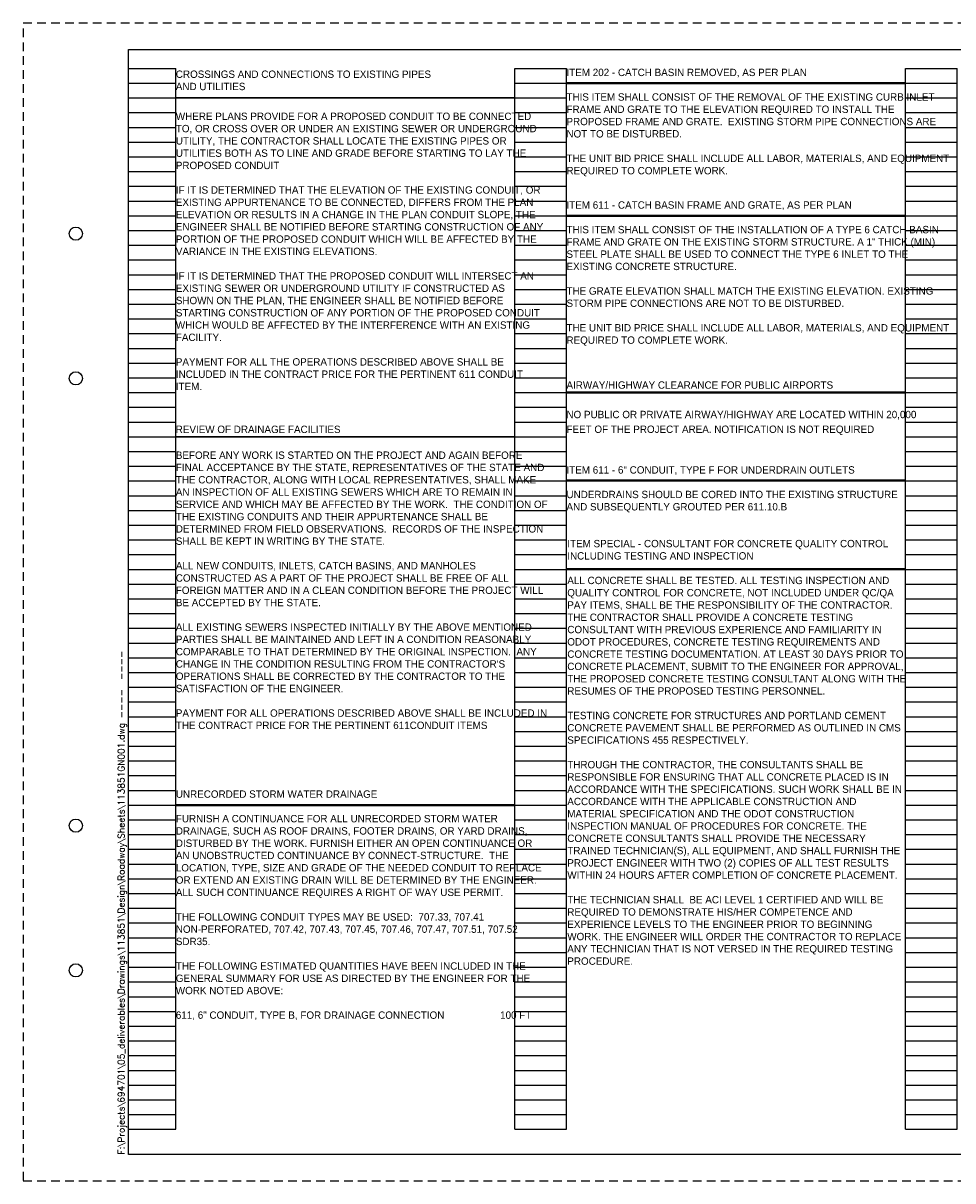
# Paper-space layout '113851GN002' of a CAD drawing. Header units: feet. Extents: x 0 to 34, y 0 to 22.
# Tile 1 of 2: x 0 to 17.7, y 0 to 22. Entities that reach past the tile are written whole.
import ezdxf
from ezdxf.enums import TextEntityAlignment as Align

# ---------------------------------------------------------------- set-up
doc = ezdxf.new("R2010")
doc.units = ezdxf.units.FT
doc.header["$MEASUREMENT"] = 0
doc.linetypes.add('OhDOT_USTN3', pattern=[0.22, 0.165, -0.055])
doc.layers.add('0_Mview', color=7, linetype='Continuous', plot=False)
for name, color, linetype in [('SH_Border', 7, 'Continuous'), ('SH_Cut_Line', 7, 'OhDOT_USTN3'), ('SH_Data', 7, 'Continuous'), ('SH_Text', 7, 'Continuous')]:
    doc.layers.add(name, color=color, linetype=linetype)
doc.styles.add('DwgStamp', font='romans.shx')
doc.styles.add('Font 70-Main Title', font='txt', dxfattribs={"width": 1.15, "height": 0.25})
doc.styles.add('Slanted-Normal', font='font31.shx', dxfattribs={"height": 0.14})
doc.styles.add('Straight-Normal', font='font30.shx', dxfattribs={"height": 0.14})
doc.styles.add('Straight-Sub Title', font='font30.shx', dxfattribs={"height": 0.17})
doc.styles.add('Style-font31', font='font31.shx')

# ---------------------------------------------------------------- blocks, each defined once
blk = doc.blocks.new('BLKWO')
at = {"layer": 'SH_Border', "color": 7, "linetype": 'Continuous', "flags": 128}
blk.add_lwpolyline([(2, 21.5), (33.5, 21.5), (33.5, 0.5), (2, 0.5), (2, 21.5)], close=True, dxfattribs=at)
at = {"layer": 'SH_Border', "color": 7, "linetype": 'Continuous'}
for centre in [(1, 18), (1, 15.25), (1, 6.75), (1, 4)]:
    blk.add_circle(centre, 0.125, dxfattribs=at)
at = {"layer": 'SH_Cut_Line', "color": 7, "linetype": 'OhDOT_USTN3', "flags": 128}
blk.add_lwpolyline([(0, 0), (34, 0), (34, 22), (0, 22), (0, 0)], close=True, dxfattribs=at)
at = {"layer": 'SH_Border', "color": 7, "linetype": 'Continuous', "style": 'DwgStamp'}
blk.add_text('F:\\Projects\\694701\\05_deliverables\\Drawings\\113851\\Design\\Roadway\\Sheets\\113851GN001.dwg ----  ----', height=0.125, rotation=90, dxfattribs=at).set_placement((1.925, 0.5))
at = {"layer": 'SH_Data', "style": 'Straight-Normal'}
for tag, p in [('CALCULATED', (32.989, 21.02)), ('CHECKED', (33.489, 21.02))]:
    blk.add_attdef(tag, text='', height=0.14, rotation=90, dxfattribs=at).set_placement(p, align=Align.BOTTOM_CENTER)
at = {"layer": 'SH_Data', "style": 'Font 70-Main Title', "width": 1.15}
for tag, p in [('TITLEAREA2M', (33, 13.292)), ('TITLEAREA1', (33, 3.792))]:
    blk.add_attdef(tag, text='', height=0.25, rotation=90, dxfattribs=at).set_placement(p, align=Align.MIDDLE_CENTER)
at = {"layer": 'SH_Data', "style": 'Straight-Sub Title'}
for tag, p in [('SHEETNO', (33.02, 1.003)), ('SHEETTOTAL', (33.02, 0.663))]:
    blk.add_attdef(tag, text='', height=0.17, dxfattribs=at).set_placement(p, align=Align.BOTTOM_CENTER)
blk = doc.blocks.new('4COL')
at = {"layer": 'Defpoints', "color": 3, "linetype": 'Continuous'}
for p, q in [((2, 0.98), (2, 21.14)), ((2, 21.14), (2.9, 21.14)), ((2.9, 0.98), (2.9, 21.14)), ((9.34, 0.98), (9.34, 21.14)), ((9.34, 21.14), (10.32, 21.14)), ((10.32, 0.98), (10.32, 21.14)), ((16.76, 0.98), (16.76, 21.14)), ((16.76, 21.14), (17.74, 21.14)), ((17.74, 0.98), (17.74, 21.14)), ((24.18, 0.98), (24.18, 21.14)), ((24.18, 21.14), (25.16, 21.14)), ((25.16, 0.98), (25.16, 21.14)), ((31.6, 0.98), (31.6, 21.14)), ((31.6, 21.14), (32.5, 21.14)), ((32.5, 0.98), (32.5, 21.14)), ((2, 20.86), (2.9, 20.86)), ((9.34, 20.86), (10.32, 20.86)), ((16.76, 20.86), (17.74, 20.86)), ((24.18, 20.86), (25.16, 20.86)), ((31.6, 20.86), (32.5, 20.86)), ((2, 20.58), (2.9, 20.58)), ((9.34, 20.58), (10.32, 20.58)), ((16.76, 20.58), (17.74, 20.58)), ((24.18, 20.58), (25.16, 20.58)), ((31.6, 20.58), (32.5, 20.58)), ((2, 20.3), (2.9, 20.3)), ((9.34, 20.3), (10.32, 20.3)), ((16.76, 20.3), (17.74, 20.3)), ((24.18, 20.3), (25.16, 20.3)), ((31.6, 20.3), (32.5, 20.3)), ((2, 20.02), (2.9, 20.02)), ((9.34, 20.02), (10.32, 20.02)), ((16.76, 20.02), (17.74, 20.02)), ((24.18, 20.02), (25.16, 20.02)), ((31.6, 20.02), (32.5, 20.02)), ((2, 19.74), (2.9, 19.74)), ((9.34, 19.74), (10.32, 19.74)), ((16.76, 19.74), (17.74, 19.74)), ((24.18, 19.74), (25.16, 19.74)), ((31.6, 19.74), (32.5, 19.74)), ((2, 19.46), (2.9, 19.46)), ((9.34, 19.46), (10.32, 19.46)), ((16.76, 19.46), (17.74, 19.46)), ((24.18, 19.46), (25.16, 19.46)), ((31.6, 19.46), (32.5, 19.46)), ((2, 19.18), (2.9, 19.18)), ((9.34, 19.18), (10.32, 19.18)), ((16.76, 19.18), (17.74, 19.18)), ((24.18, 19.18), (25.16, 19.18)), ((31.6, 19.18), (32.5, 19.18)), ((2, 18.9), (2.9, 18.9)), ((9.34, 18.9), (10.32, 18.9)), ((16.76, 18.9), (17.74, 18.9)), ((24.18, 18.9), (25.16, 18.9)), ((31.6, 18.9), (32.5, 18.9)), ((2, 18.62), (2.9, 18.62)), ((9.34, 18.62), (10.32, 18.62)), ((16.76, 18.62), (17.74, 18.62)), ((24.18, 18.62), (25.16, 18.62)), ((31.6, 18.62), (32.5, 18.62)), ((2, 18.34), (2.9, 18.34)), ((9.34, 18.34), (10.32, 18.34)), ((16.76, 18.34), (17.74, 18.34)), ((24.18, 18.34), (25.16, 18.34)), ((31.6, 18.34), (32.5, 18.34)), ((2, 18.06), (2.9, 18.06)), ((9.34, 18.06), (10.32, 18.06)), ((16.76, 18.06), (17.74, 18.06)), ((24.18, 18.06), (25.16, 18.06)), ((31.6, 18.06), (32.5, 18.06)), ((2, 17.78), (2.9, 17.78)), ((9.34, 17.78), (10.32, 17.78)), ((16.76, 17.78), (17.74, 17.78)), ((24.18, 17.78), (25.16, 17.78)), ((31.6, 17.78), (32.5, 17.78)), ((2, 17.5), (2.9, 17.5)), ((9.34, 17.5), (10.32, 17.5)), ((16.76, 17.5), (17.74, 17.5)), ((24.18, 17.5), (25.16, 17.5)), ((31.6, 17.5), (32.5, 17.5)), ((2, 17.22), (2.9, 17.22)), ((9.34, 17.22), (10.32, 17.22)), ((16.76, 17.22), (17.74, 17.22)), ((24.18, 17.22), (25.16, 17.22)), ((31.6, 17.22), (32.5, 17.22)), ((2, 16.94), (2.9, 16.94)), ((9.34, 16.94), (10.32, 16.94)), ((16.76, 16.94), (17.74, 16.94)), ((24.18, 16.94), (25.16, 16.94)), ((31.6, 16.94), (32.5, 16.94)), ((2, 16.66), (2.9, 16.66)), ((9.34, 16.66), (10.32, 16.66)), ((16.76, 16.66), (17.74, 16.66)), ((24.18, 16.66), (25.16, 16.66)), ((31.6, 16.66), (32.5, 16.66)), ((2, 16.38), (2.9, 16.38)), ((9.34, 16.38), (10.32, 16.38)), ((16.76, 16.38), (17.74, 16.38)), ((24.18, 16.38), (25.16, 16.38)), ((31.6, 16.38), (32.5, 16.38)), ((2, 16.1), (2.9, 16.1)), ((9.34, 16.1), (10.32, 16.1)), ((16.76, 16.1), (17.74, 16.1)), ((24.18, 16.1), (25.16, 16.1)), ((31.6, 16.1), (32.5, 16.1)), ((2, 15.82), (2.9, 15.82)), ((9.34, 15.82), (10.32, 15.82)), ((16.76, 15.82), (17.74, 15.82)), ((24.18, 15.82), (25.16, 15.82)), ((31.6, 15.82), (32.5, 15.82)), ((2, 15.54), (2.9, 15.54)), ((9.34, 15.54), (10.32, 15.54)), ((16.76, 15.54), (17.74, 15.54)), ((24.18, 15.54), (25.16, 15.54)), ((31.6, 15.54), (32.5, 15.54)), ((2, 15.26), (2.9, 15.26)), ((9.34, 15.26), (10.32, 15.26)), ((16.76, 15.26), (17.74, 15.26)), ((24.18, 15.26), (25.16, 15.26)), ((31.6, 15.26), (32.5, 15.26)), ((2, 14.98), (2.9, 14.98)), ((9.34, 14.98), (10.32, 14.98)), ((16.76, 14.98), (17.74, 14.98)), ((24.18, 14.98), (25.16, 14.98)), ((31.6, 14.98), (32.5, 14.98)), ((2, 14.7), (2.9, 14.7)), ((9.34, 14.7), (10.32, 14.7)), ((16.76, 14.7), (17.74, 14.7)), ((24.18, 14.7), (25.16, 14.7)), ((31.6, 14.7), (32.5, 14.7)), ((2, 14.42), (2.9, 14.42)), ((9.34, 14.42), (10.32, 14.42)), ((16.76, 14.42), (17.74, 14.42)), ((24.18, 14.42), (25.16, 14.42)), ((31.6, 14.42), (32.5, 14.42)), ((2, 14.14), (2.9, 14.14)), ((9.34, 14.14), (10.32, 14.14)), ((16.76, 14.14), (17.74, 14.14)), ((24.18, 14.14), (25.16, 14.14)), ((31.6, 14.14), (32.5, 14.14)), ((2, 13.86), (2.9, 13.86)), ((9.34, 13.86), (10.32, 13.86)), ((16.76, 13.86), (17.74, 13.86)), ((24.18, 13.86), (25.16, 13.86)), ((31.6, 13.86), (32.5, 13.86)), ((2, 13.58), (2.9, 13.58)), ((9.34, 13.58), (10.32, 13.58)), ((16.76, 13.58), (17.74, 13.58)), ((24.18, 13.58), (25.16, 13.58)), ((31.6, 13.58), (32.5, 13.58)), ((2, 13.3), (2.9, 13.3)), ((9.34, 13.3), (10.32, 13.3)), ((16.76, 13.3), (17.74, 13.3)), ((24.18, 13.3), (25.16, 13.3)), ((31.6, 13.3), (32.5, 13.3)), ((2, 13.02), (2.9, 13.02)), ((9.34, 13.02), (10.32, 13.02)), ((16.76, 13.02), (17.74, 13.02)), ((24.18, 13.02), (25.16, 13.02)), ((31.6, 13.02), (32.5, 13.02)), ((2, 12.74), (2.9, 12.74)), ((9.34, 12.74), (10.32, 12.74)), ((16.76, 12.74), (17.74, 12.74)), ((24.18, 12.74), (25.16, 12.74)), ((31.6, 12.74), (32.5, 12.74)), ((2, 12.46), (2.9, 12.46)), ((9.34, 12.46), (10.32, 12.46)), ((16.76, 12.46), (17.74, 12.46)), ((24.18, 12.46), (25.16, 12.46)), ((31.6, 12.46), (32.5, 12.46)), ((2, 12.18), (2.9, 12.18)), ((9.34, 12.18), (10.32, 12.18)), ((16.76, 12.18), (17.74, 12.18)), ((24.18, 12.18), (25.16, 12.18)), ((31.6, 12.18), (32.5, 12.18)), ((2, 11.9), (2.9, 11.9)), ((9.34, 11.9), (10.32, 11.9)), ((16.76, 11.9), (17.74, 11.9)), ((24.18, 11.9), (25.16, 11.9)), ((31.6, 11.9), (32.5, 11.9)), ((2, 11.62), (2.9, 11.62)), ((9.34, 11.62), (10.32, 11.62)), ((16.76, 11.62), (17.74, 11.62)), ((24.18, 11.62), (25.16, 11.62)), ((31.6, 11.62), (32.5, 11.62)), ((2, 11.34), (2.9, 11.34)), ((9.34, 11.34), (10.32, 11.34)), ((16.76, 11.34), (17.74, 11.34)), ((24.18, 11.34), (25.16, 11.34)), ((31.6, 11.34), (32.5, 11.34)), ((2, 11.06), (2.9, 11.06)), ((9.34, 11.06), (10.32, 11.06)), ((16.76, 11.06), (17.74, 11.06)), ((24.18, 11.06), (25.16, 11.06)), ((31.6, 11.06), (32.5, 11.06)), ((2, 10.78), (2.9, 10.78)), ((9.34, 10.78), (10.32, 10.78)), ((16.76, 10.78), (17.74, 10.78)), ((24.18, 10.78), (25.16, 10.78)), ((31.6, 10.78), (32.5, 10.78)), ((2, 10.5), (2.9, 10.5)), ((9.34, 10.5), (10.32, 10.5)), ((16.76, 10.5), (17.74, 10.5)), ((24.18, 10.5), (25.16, 10.5)), ((31.6, 10.5), (32.5, 10.5)), ((2, 10.22), (2.9, 10.22)), ((9.34, 10.22), (10.32, 10.22)), ((16.76, 10.22), (17.74, 10.22)), ((24.18, 10.22), (25.16, 10.22)), ((31.6, 10.22), (32.5, 10.22)), ((2, 9.94), (2.9, 9.94)), ((9.34, 9.94), (10.32, 9.94)), ((16.76, 9.94), (17.74, 9.94)), ((24.18, 9.94), (25.16, 9.94)), ((31.6, 9.94), (32.5, 9.94)), ((2, 9.66), (2.9, 9.66)), ((9.34, 9.66), (10.32, 9.66)), ((16.76, 9.66), (17.74, 9.66)), ((24.18, 9.66), (25.16, 9.66)), ((31.6, 9.66), (32.5, 9.66)), ((2, 9.38), (2.9, 9.38)), ((9.34, 9.38), (10.32, 9.38)), ((16.76, 9.38), (17.74, 9.38)), ((24.18, 9.38), (25.16, 9.38)), ((31.6, 9.38), (32.5, 9.38)), ((2, 9.1), (2.9, 9.1)), ((9.34, 9.1), (10.32, 9.1)), ((16.76, 9.1), (17.74, 9.1)), ((24.18, 9.1), (25.16, 9.1)), ((31.6, 9.1), (32.5, 9.1)), ((2, 8.82), (2.9, 8.82)), ((9.34, 8.82), (10.32, 8.82)), ((16.76, 8.82), (17.74, 8.82)), ((24.18, 8.82), (25.16, 8.82)), ((31.6, 8.82), (32.5, 8.82)), ((2, 8.54), (2.9, 8.54)), ((9.34, 8.54), (10.32, 8.54)), ((16.76, 8.54), (17.74, 8.54)), ((24.18, 8.54), (25.16, 8.54)), ((31.6, 8.54), (32.5, 8.54)), ((2, 8.26), (2.9, 8.26)), ((9.34, 8.26), (10.32, 8.26)), ((16.76, 8.26), (17.74, 8.26)), ((24.18, 8.26), (25.16, 8.26)), ((31.6, 8.26), (32.5, 8.26)), ((2, 7.98), (2.9, 7.98)), ((9.34, 7.98), (10.32, 7.98)), ((16.76, 7.98), (17.74, 7.98)), ((24.18, 7.98), (25.16, 7.98)), ((31.6, 7.98), (32.5, 7.98)), ((2, 7.7), (2.9, 7.7)), ((9.34, 7.7), (10.32, 7.7)), ((16.76, 7.7), (17.74, 7.7)), ((24.18, 7.7), (25.16, 7.7)), ((31.6, 7.7), (32.5, 7.7)), ((2, 7.42), (2.9, 7.42)), ((9.34, 7.42), (10.32, 7.42)), ((16.76, 7.42), (17.74, 7.42)), ((24.18, 7.42), (25.16, 7.42)), ((31.6, 7.42), (32.5, 7.42)), ((2, 7.14), (2.9, 7.14)), ((9.34, 7.14), (10.32, 7.14)), ((16.76, 7.14), (17.74, 7.14)), ((24.18, 7.14), (25.16, 7.14)), ((31.6, 7.14), (32.5, 7.14)), ((2, 6.86), (2.9, 6.86)), ((9.34, 6.86), (10.32, 6.86)), ((16.76, 6.86), (17.74, 6.86)), ((24.18, 6.86), (25.16, 6.86)), ((31.6, 6.86), (32.5, 6.86)), ((2, 6.58), (2.9, 6.58)), ((9.34, 6.58), (10.32, 6.58)), ((16.76, 6.58), (17.74, 6.58)), ((24.18, 6.58), (25.16, 6.58)), ((31.6, 6.58), (32.5, 6.58)), ((2, 6.3), (2.9, 6.3)), ((9.34, 6.3), (10.32, 6.3)), ((16.76, 6.3), (17.74, 6.3)), ((24.18, 6.3), (25.16, 6.3)), ((31.6, 6.3), (32.5, 6.3)), ((2, 6.02), (2.9, 6.02)), ((9.34, 6.02), (10.32, 6.02)), ((16.76, 6.02), (17.74, 6.02)), ((24.18, 6.02), (25.16, 6.02)), ((31.6, 6.02), (32.5, 6.02)), ((2, 5.74), (2.9, 5.74)), ((9.34, 5.74), (10.32, 5.74)), ((16.76, 5.74), (17.74, 5.74)), ((24.18, 5.74), (25.16, 5.74)), ((31.6, 5.74), (32.5, 5.74)), ((2, 5.46), (2.9, 5.46)), ((9.34, 5.46), (10.32, 5.46)), ((16.76, 5.46), (17.74, 5.46)), ((24.18, 5.46), (25.16, 5.46)), ((31.6, 5.46), (32.5, 5.46)), ((2, 5.18), (2.9, 5.18)), ((9.34, 5.18), (10.32, 5.18)), ((16.76, 5.18), (17.74, 5.18)), ((24.18, 5.18), (25.16, 5.18)), ((31.6, 5.18), (32.5, 5.18)), ((2, 4.9), (2.9, 4.9)), ((9.34, 4.9), (10.32, 4.9)), ((16.76, 4.9), (17.74, 4.9)), ((24.18, 4.9), (25.16, 4.9)), ((31.6, 4.9), (32.5, 4.9)), ((2, 4.62), (2.9, 4.62)), ((9.34, 4.62), (10.32, 4.62)), ((16.76, 4.62), (17.74, 4.62)), ((24.18, 4.62), (25.16, 4.62)), ((31.6, 4.62), (32.5, 4.62)), ((2, 4.34), (2.9, 4.34)), ((9.34, 4.34), (10.32, 4.34)), ((16.76, 4.34), (17.74, 4.34)), ((24.18, 4.34), (25.16, 4.34)), ((31.6, 4.34), (32.5, 4.34)), ((2, 4.06), (2.9, 4.06)), ((9.34, 4.06), (10.32, 4.06)), ((16.76, 4.06), (17.74, 4.06)), ((24.18, 4.06), (25.16, 4.06)), ((31.6, 4.06), (32.5, 4.06)), ((2, 3.78), (2.9, 3.78)), ((9.34, 3.78), (10.32, 3.78)), ((16.76, 3.78), (17.74, 3.78)), ((24.18, 3.78), (25.16, 3.78)), ((31.6, 3.78), (32.5, 3.78)), ((2, 3.5), (2.9, 3.5)), ((9.34, 3.5), (10.32, 3.5)), ((16.76, 3.5), (17.74, 3.5)), ((24.18, 3.5), (25.16, 3.5)), ((31.6, 3.5), (32.5, 3.5)), ((2, 3.22), (2.9, 3.22)), ((9.34, 3.22), (10.32, 3.22)), ((16.76, 3.22), (17.74, 3.22)), ((24.18, 3.22), (25.16, 3.22)), ((31.6, 3.22), (32.5, 3.22)), ((2, 2.94), (2.9, 2.94)), ((9.34, 2.94), (10.32, 2.94)), ((16.76, 2.94), (17.74, 2.94)), ((24.18, 2.94), (25.16, 2.94)), ((31.6, 2.94), (32.5, 2.94)), ((2, 2.66), (2.9, 2.66)), ((9.34, 2.66), (10.32, 2.66)), ((16.76, 2.66), (17.74, 2.66)), ((24.18, 2.66), (25.16, 2.66)), ((31.6, 2.66), (32.5, 2.66)), ((2, 2.38), (2.9, 2.38)), ((9.34, 2.38), (10.32, 2.38)), ((16.76, 2.38), (17.74, 2.38)), ((24.18, 2.38), (25.16, 2.38)), ((31.6, 2.38), (32.5, 2.38)), ((2, 2.1), (2.9, 2.1)), ((9.34, 2.1), (10.32, 2.1)), ((16.76, 2.1), (17.74, 2.1)), ((24.18, 2.1), (25.16, 2.1)), ((31.6, 2.1), (32.5, 2.1)), ((2, 1.82), (2.9, 1.82)), ((9.34, 1.82), (10.32, 1.82)), ((16.76, 1.82), (17.74, 1.82)), ((24.18, 1.82), (25.16, 1.82)), ((31.6, 1.82), (32.5, 1.82)), ((2, 1.54), (2.9, 1.54)), ((9.34, 1.54), (10.32, 1.54)), ((16.76, 1.54), (17.74, 1.54)), ((24.18, 1.54), (25.16, 1.54)), ((31.6, 1.54), (32.5, 1.54)), ((2, 1.26), (2.9, 1.26)), ((9.34, 1.26), (10.32, 1.26)), ((16.76, 1.26), (17.74, 1.26)), ((24.18, 1.26), (25.16, 1.26)), ((31.6, 1.26), (32.5, 1.26)), ((2, 0.98), (2.9, 0.98)), ((9.34, 0.98), (10.32, 0.98)), ((16.76, 0.98), (17.74, 0.98)), ((24.18, 0.98), (25.16, 0.98)), ((31.6, 0.98), (32.5, 0.98))]:
    blk.add_line(p, q, dxfattribs=at)
blk.add_point((0, 0), dxfattribs=at)

psp = doc.layouts.new('113851GN002')

# ---------------------------------------------------------------- linework, layer by layer
at = {"layer": 'SH_Text', "linetype": 'Continuous', "lineweight": 40}
for p, q in [((10.32, 20.86), (16.76, 20.86)), ((10.32, 18.34), (16.76, 18.34)), ((10.32, 14.98), (16.76, 14.98)), ((10.32, 13.306), (16.76, 13.306)), ((10.32, 11.626), (16.76, 11.626)), ((2.9, 7.14), (9.34, 7.14))]:
    psp.add_line(p, q, dxfattribs=at)
at = {"layer": 'SH_Text', "lineweight": 30}
for p, q in [((2.9, 20.58), (9.34, 20.58)), ((2.9, 14.14), (9.342, 14.14))]:
    psp.add_line(p, q, dxfattribs=at)

# ---------------------------------------------------------------- block references
at = {"layer": '0_Mview'}
psp.add_blockref('4COL', (0, 0), dxfattribs=at)
at = {"layer": 'SH_Border'}
psp.add_blockref('BLKWO', (0, 0), dxfattribs=at)

# ---------------------------------------------------------------- texts
at = {"layer": 'SH_Text', "lineweight": 30, "style": 'Style-font31'}
psp.add_text('REVIEW OF DRAINAGE FACILITIES', height=0.14, dxfattribs=at).set_placement((2.898, 14.351), align=Align.TOP_LEFT)
at = {"layer": 'SH_Text', "char_height": 0.14, "attachment_point": 1, "line_spacing_factor": 0.999857, "style": 'Style-font31'}
for s, insert, width in [('ITEM 202 - CATCH BASIN REMOVED, AS PER PLAN \\P\\PTHIS ITEM SHALL CONSIST OF THE REMOVAL OF THE EXISTING CURB INLET FRAME AND GRATE TO THE ELEVATION REQUIRED TO INSTALL THE PROPOSED FRAME AND GRATE.  EXISTING STORM PIPE CONNECTIONS ARE NOT TO BE DISTURBED. \\P\\PTHE UNIT BID PRICE SHALL INCLUDE ALL LABOR, MATERIALS, AND EQUIPMENT REQUIRED TO COMPLETE WORK.  ', (10.32, 21.134), 7.303), ('WHERE PLANS PROVIDE FOR A PROPOSED CONDUIT TO BE CONNECTED TO, OR CROSS OVER OR UNDER AN EXISTING SEWER OR UNDERGROUND UTILITY, THE CONTRACTOR SHALL LOCATE THE EXISTING PIPES OR UTILITIES BOTH AS TO LINE AND GRADE BEFORE STARTING TO LAY THE PROPOSED CONDUIT\\P\\PIF IT IS DETERMINED THAT THE ELEVATION OF THE EXISTING CONDUIT, OR EXISTING APPURTENANCE TO BE CONNECTED, DIFFERS FROM THE PLAN ELEVATION OR RESULTS IN A CHANGE IN THE PLAN CONDUIT SLOPE, THE ENGINEER SHALL BE NOTIFIED BEFORE STARTING CONSTRUCTION OF ANY PORTION OF THE PROPOSED CONDUIT WHICH WILL BE AFFECTED BY THE VARIANCE IN THE EXISTING ELEVATIONS.  \\P\\PIF IT IS DETERMINED THAT THE PROPOSED CONDUIT WILL INTERSECT AN EXISTING SEWER OR UNDERGROUND UTILITY IF CONSTRUCTED AS SHOWN ON THE PLAN, THE ENGINEER SHALL BE NOTIFIED BEFORE STARTING CONSTRUCTION OF ANY PORTION OF THE PROPOSED CONDUIT WHICH WOULD BE AFFECTED BY THE INTERFERENCE WITH AN EXISTING FACILITY.  \\P\\PPAYMENT FOR ALL THE OPERATIONS DESCRIBED ABOVE SHALL BE INCLUDED IN THE CONTRACT PRICE FOR THE PERTINENT 611 CONDUIT ITEM.', (2.9, 20.3), 6.9814), ('ITEM 611 - CATCH BASIN FRAME AND GRATE, AS PER PLAN \\P\\PTHIS ITEM SHALL CONSIST OF THE INSTALLATION OF A TYPE 6 CATCH BASIN FRAME AND GRATE ON THE EXISTING STORM STRUCTURE. A 1" THICK (MIN) STEEL PLATE SHALL BE USED TO CONNECT THE TYPE 6 INLET TO THE EXISTING CONCRETE STRUCTURE.\\P\\PTHE GRATE ELEVATION SHALL MATCH THE EXISTING ELEVATION. EXISTING STORM PIPE CONNECTIONS ARE NOT TO BE DISTURBED. \\P\\PTHE UNIT BID PRICE SHALL INCLUDE ALL LABOR, MATERIALS, AND EQUIPMENT REQUIRED TO COMPLETE WORK.{\\H0.82353x;  }', (10.32, 18.614), 7.303), ("BEFORE ANY WORK IS STARTED ON THE PROJECT AND AGAIN BEFORE FINAL ACCEPTANCE BY THE STATE, REPRESENTATIVES OF THE STATE AND THE CONTRACTOR, ALONG WITH LOCAL REPRESENTATIVES, SHALL MAKE AN INSPECTION OF ALL EXISTING SEWERS WHICH ARE TO REMAIN IN SERVICE AND WHICH MAY BE AFFECTED BY THE WORK.  THE CONDITION OF THE EXISTING CONDUITS AND THEIR APPURTENANCE SHALL BE DETERMINED FROM FIELD OBSERVATIONS.  RECORDS OF THE INSPECTION SHALL BE KEPT IN WRITING BY THE STATE.  \\P\\PALL NEW CONDUITS, INLETS, CATCH BASINS, AND MANHOLES CONSTRUCTED AS A PART OF THE PROJECT SHALL BE FREE OF ALL FOREIGN MATTER AND IN A CLEAN CONDITION BEFORE THE PROJECT WILL BE ACCEPTED BY THE STATE.  \\P\\PALL EXISTING SEWERS INSPECTED INITIALLY BY THE ABOVE MENTIONED PARTIES SHALL BE MAINTAINED AND LEFT IN A CONDITION REASONABLY COMPARABLE TO THAT DETERMINED BY THE ORIGINAL INSPECTION.  ANY CHANGE IN THE CONDITION RESULTING FROM THE CONTRACTOR'S OPERATIONS SHALL BE CORRECTED BY THE CONTRACTOR TO THE SATISFACTION OF THE ENGINEER.\\P\\PPAYMENT FOR ALL OPERATIONS DESCRIBED ABOVE SHALL BE INCLUDED IN THE CONTRACT PRICE FOR THE PERTINENT 611CONDUIT ITEMS", (2.9, 13.86), 7.1355), ('ITEM 611 - 6" CONDUIT, TYPE F FOR UNDERDRAIN OUTLETS\\P\\PUNDERDRAINS SHOULD BE CORED INTO THE EXISTING STRUCTURE AND SUBSEQUENTLY GROUTED PER 611.10.B', (10.32, 13.58), 6.55473), ('ITEM SPECIAL - CONSULTANT FOR CONCRETE QUALITY CONTROL INCLUDING TESTING AND INSPECTION\\P\\PALL CONCRETE SHALL BE TESTED. ALL TESTING INSPECTION AND QUALITY CONTROL FOR CONCRETE, NOT INCLUDED UNDER QC/QA PAY ITEMS, SHALL BE THE RESPONSIBILITY OF THE CONTRACTOR. THE CONTRACTOR SHALL PROVIDE A CONCRETE TESTING CONSULTANT WITH PREVIOUS EXPERIENCE AND FAMILIARITY IN ODOT PROCEDURES, CONCRETE TESTING REQUIREMENTS AND CONCRETE TESTING DOCUMENTATION. AT LEAST 30 DAYS PRIOR TO CONCRETE PLACEMENT, SUBMIT TO THE ENGINEER FOR APPROVAL, THE PROPOSED CONCRETE TESTING CONSULTANT ALONG WITH THE RESUMES OF THE PROPOSED TESTING PERSONNEL.\\P\\PTESTING CONCRETE FOR STRUCTURES AND PORTLAND CEMENT CONCRETE PAVEMENT SHALL BE PERFORMED AS OUTLINED IN CMS SPECIFICATIONS 455 RESPECTIVELY.\\P\\PTHROUGH THE CONTRACTOR, THE CONSULTANTS SHALL BE RESPONSIBLE FOR ENSURING THAT ALL CONCRETE PLACED IS IN ACCORDANCE WITH THE SPECIFICATIONS. SUCH WORK SHALL BE IN ACCORDANCE WITH THE APPLICABLE CONSTRUCTION AND MATERIAL SPECIFICATION AND THE ODOT CONSTRUCTION INSPECTION MANUAL OF PROCEDURES FOR CONCRETE. THE CONCRETE CONSULTANTS SHALL PROVIDE THE NECESSARY TRAINED TECHNICIAN(S), ALL EQUIPMENT, AND SHALL FURNISH THE PROJECT ENGINEER WITH TWO (2) COPIES OF ALL TEST RESULTS WITHIN 24 HOURS AFTER COMPLETION OF CONCRETE PLACEMENT.\\P\\PTHE TECHNICIAN SHALL  BE ACI LEVEL 1 CERTIFIED AND WILL BE REQUIRED TO DEMONSTRATE HIS/HER COMPETENCE AND EXPERIENCE LEVELS TO THE ENGINEER PRIOR TO BEGINNING WORK. THE ENGINEER WILL ORDER THE CONTRACTOR TO REPLACE ANY TECHNICIAN THAT IS NOT VERSED IN THE REQUIRED TESTING PROCEDURE.', (10.336, 12.18), 6.42442), ('UNRECORDED STORM WATER DRAINAGE \\P\\PFURNISH A CONTINUANCE FOR ALL UNRECORDED STORM WATER DRAINAGE, SUCH AS ROOF DRAINS, FOOTER DRAINS, OR YARD DRAINS, DISTURBED BY THE WORK. FURNISH EITHER AN OPEN CONTINUANCE OR AN UNOBSTRUCTED CONTINUANCE BY CONNECT-STRUCTURE.  THE LOCATION, TYPE, SIZE AND GRADE OF THE NEEDED CONDUIT TO REPLACE OR EXTEND AN EXISTING DRAIN WILL BE DETERMINED BY THE ENGINEER. ALL SUCH CONTINUANCE REQUIRES A RIGHT OF WAY USE PERMIT.  \\P\\PTHE FOLLOWING CONDUIT TYPES MAY BE USED:  707.33, 707.41 NON-PERFORATED, 707.42, 707.43, 707.45, 707.46, 707.47, 707.51, 707.52 SDR35.  \\P\\PTHE FOLLOWING ESTIMATED QUANTITIES HAVE BEEN INCLUDED IN THE GENERAL SUMMARY FOR USE AS DIRECTED BY THE ENGINEER FOR THE WORK NOTED ABOVE: \\P\\P611, 6" CONDUIT, TYPE B, FOR DRAINAGE CONNECTION^I^I100 FT', (2.9, 7.42), 6.93)]:
    psp.add_mtext(s, dxfattribs=dict(at, insert=insert, width=width))
at = {"layer": 'SH_Text', "lineweight": 30, "insert": (2.9, 21.1), "char_height": 0.14, "attachment_point": 1, "line_spacing_factor": 0.999857, "style": 'Style-font31'}
psp.add_mtext('CROSSINGS AND CONNECTIONS TO EXISTING PIPES\\PAND UTILITIES', dxfattribs=at)
at = {"layer": 'SH_Text', "lineweight": 30, "insert": (10.32, 15.193), "char_height": 0.14, "attachment_point": 1, "style": 'Slanted-Normal'}
psp.add_mtext_dynamic_manual_height_columns('AIRWAY/HIGHWAY CLEARANCE FOR PUBLIC AIRPORTS', width=6.67342, gutter_width=1, heights=[0], dxfattribs=at)
at = {"layer": 'SH_Text', "insert": (10.32, 14.633), "char_height": 0.14, "attachment_point": 1, "line_spacing_factor": 1.2, "style": 'Slanted-Normal'}
psp.add_mtext_dynamic_manual_height_columns('NO PUBLIC OR PRIVATE AIRWAY/HIGHWAY ARE LOCATED WITHIN 20,000 FEET OF THE PROJECT AREA. NOTIFICATION IS NOT REQUIRED ', width=6.93, gutter_width=1, heights=[15.536], dxfattribs=at)

doc.saveas('drawing.dxf')
